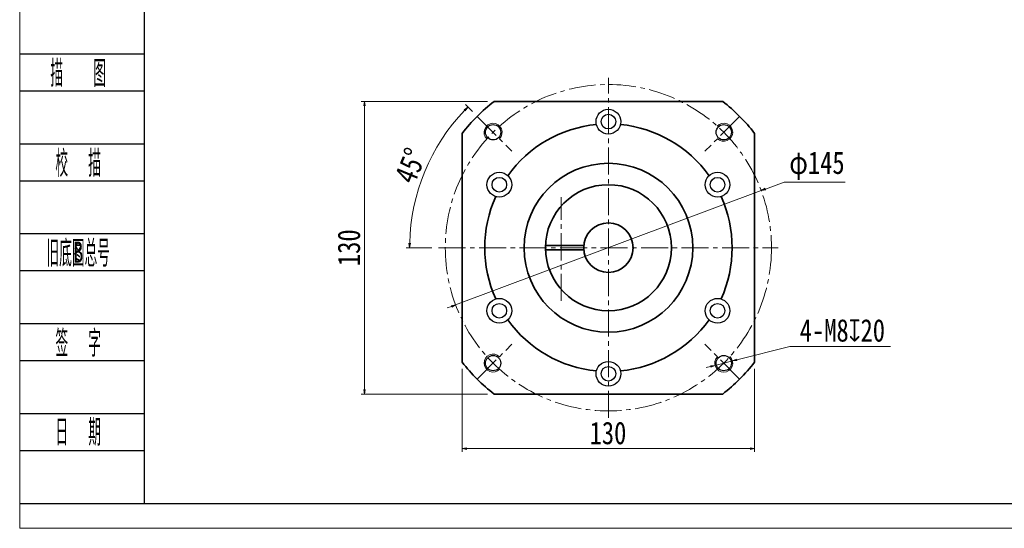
# Model space of a CAD drawing. Header units: millimetres. Extents: x -32 to 919, y -14 to 643.
# Tile 1 of 5: x -27 to 410, y -14 to 211. Entities that reach past the tile are written whole.
import ezdxf
from ezdxf.enums import TextEntityAlignment as Align

# ---------------------------------------------------------------- set-up
doc = ezdxf.new("R2010")
doc.units = ezdxf.units.MM
doc.linetypes.add('点画线', pattern=[18, 12, -2, 2, -2])
doc.layers.add('2细线层', color=4, linetype='Continuous')
doc.layers.add('6文字层', color=3, linetype='Continuous')
for name, color, linetype, lineweight in [('中心线层', 1, '点画线', 18), ('图框_外框线', 7, 'Continuous', 18), ('尺寸线层', 3, 'Continuous', 18), ('粗实线层', 7, 'Continuous', 35), ('细实线层', 7, 'Continuous', 18)]:
    doc.layers.add(name, color=color, linetype=linetype, lineweight=lineweight)
doc.styles.add('PC_TEXTSTYLE', font='ISOCP.SHX', dxfattribs={"width": 0.707, "bigfont": 'GBCBIG.SHX'})
doc.styles.get("Standard").update_dxf_attribs({"font": 'SimSun.ttf'})
doc.styles.add('宋体', font='SimSun.ttf', dxfattribs={"width": 0.8})
doc.dimstyles.new('A水平标注$0', dxfattribs={"dimtxt": 3.5, "dimasz": 2, "dimexe": 1.5, "dimexo": 3, "dimgap": 1.1, "dimtad": 1, "dimtoh": 1, "dimdec": 4, "dimdsep": 46, "dimtxsty": '宋体', "dimblk": 'OPEN', "dimcen": 3, "dimclrd": 3, "dimclre": 3, "dimclrt": 6, "dimadec": 0, "dimazin": 0, "dimtm": 1e-09, "dimtfac": 1, "dimtdec": 4, "dimtix": 1, "dimtmove": 0, "dimatfit": 3, "dimldrblk": 'OPEN', "dimfxl": 0, "dimlwd": 13, "dimlwe": 13, "dimarcsym": 0})
doc.dimstyles.new('D直径标注φ25', dxfattribs={"dimtxt": 3.5, "dimasz": 2, "dimexe": 1, "dimexo": 3, "dimtad": 1, "dimtoh": 1, "dimdec": 1, "dimdsep": 46, "dimtxsty": '宋体', "dimblk": 'OPEN', "dimcen": 3, "dimclrd": 3, "dimclre": 3, "dimclrt": 130, "dimadec": 0, "dimazin": 0, "dimtm": 1e-09, "dimtfac": 1, "dimtdec": 1, "dimtmove": 0, "dimatfit": 0, "dimldrblk": 'OPEN', "dimfxl": 0, "dimlwd": 13, "dimlwe": 13, "dimarcsym": 0})
doc.dimstyles.new('螺孔(M8-7H)', dxfattribs={"dimtxt": 3.5, "dimasz": 2, "dimexe": 1.25, "dimexo": 3, "dimtad": 1, "dimtoh": 1, "dimdec": 4, "dimdsep": 46, "dimtxsty": '宋体', "dimblk": 'OPEN', "dimcen": 3, "dimclrd": 3, "dimclre": 3, "dimclrt": 2, "dimadec": 0, "dimazin": 0, "dimtm": 1e-09, "dimtfac": 1, "dimtdec": 4, "dimtmove": 0, "dimatfit": 3, "dimldrblk": 'OPEN', "dimfxl": 0, "dimlwd": 9, "dimlwe": 9, "dimarcsym": 0})

# ---------------------------------------------------------------- blocks, each defined once
blk = doc.blocks.new('_Open')
at = {"color": 0, "linetype": 'ByBlock', "lineweight": -2}
for p, q in [((-1, 0.17), (0, 0)), ((-1, -0.17), (0, 0)), ((0, 0), (-1, 0))]:
    blk.add_line(p, q, dxfattribs=at)
blk = doc.blocks.new('*D27')
at = {"layer": 'Defpoints', "color": 0, "transparency": 16777216}
for p in [(183.65, 175.2), (126.03, 45.2), (183.65, 45.2)]:
    blk.add_point(p, dxfattribs=at)
at = {"layer": '尺寸线层', "color": 3, "lineweight": 13, "transparency": 16777216}
for p, q in [((180.65, 175.2), (124.53, 175.2)), ((126.03, 173.2), (126.03, 47.2)), ((180.65, 45.2), (124.53, 45.2))]:
    blk.add_line(p, q, dxfattribs=at)
at = {"layer": '尺寸线层', "color": 3, "lineweight": 13, "transparency": 16777216, "xscale": 2, "yscale": 2, "zscale": 2}
for p, rotation in [((126.03, 175.2), 89.99999999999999), ((126.03, 45.2), 270)]:
    blk.add_blockref('_Open', p, dxfattribs=dict(at, rotation=rotation))
at = {"layer": '尺寸线层', "color": 6, "transparency": 16777216, "insert": (119.14, 110.2), "char_height": 10, "attachment_point": 5, "rotation": 90, "style": '宋体', "bg_fill": 3, "box_fill_scale": 1.1, "bg_fill_color": 257, "bg_fill_transparency": 0}
blk.add_mtext('130', dxfattribs=at)
blk = doc.blocks.new('*D28')
at = {"layer": 'Defpoints', "color": 0, "transparency": 16777216}
for p in [(176.12, 168.53), (191.6, 153.06), (158.96, 110.2), (309.96, 110.2)]:
    blk.add_point(p, dxfattribs=at)
at = {"layer": '尺寸线层', "color": 3, "lineweight": 13, "transparency": 16777216}
for p, q in [((174, 170.65), (170.91, 173.74)), ((155.96, 110.2), (144.59, 110.2))]:
    blk.add_line(p, q, dxfattribs=at)
blk.add_arc((234.46, 110.2), 88.37, 136.2968, 178.7032, dxfattribs=at)
at = {"layer": '尺寸线层', "color": 3, "lineweight": 13, "transparency": 16777216, "xscale": 2, "yscale": 2, "zscale": 2}
for p, rotation in [((171.97, 172.68), 45.64838103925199), ((146.09, 110.2), 269.3516189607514)]:
    blk.add_blockref('_Open', p, dxfattribs=dict(at, rotation=rotation))
at = {"layer": '尺寸线层', "color": 6, "transparency": 16777216, "insert": (146.5, 146.63), "char_height": 10, "attachment_point": 5, "rotation": 67.5, "style": '宋体', "bg_fill": 3, "box_fill_scale": 1.1, "bg_fill_color": 257, "bg_fill_transparency": 0}
blk.add_mtext('45%%d', dxfattribs=at)
at = {"layer": 'Defpoints', "color": 0, "transparency": 16777216}
blk.add_point((152.82, 144.01), dxfattribs=at)
blk = doc.blocks.new('*D29')
at = {"layer": 'Defpoints', "color": 0, "transparency": 16777216}
for p in [(302.38, 135.56), (166.54, 84.83)]:
    blk.add_point(p, dxfattribs=at)
at = {"layer": '尺寸线层', "color": 3, "lineweight": 13, "transparency": 16777216}
for p, q in [((312.6, 139.38), (304.25, 136.26)), ((339.71, 139.38), (312.6, 139.38)), ((166.54, 84.83), (302.38, 135.56)), ((164.67, 84.13), (162.79, 83.43))]:
    blk.add_line(p, q, dxfattribs=at)
at = {"layer": '尺寸线层', "color": 3, "lineweight": 13, "transparency": 16777216, "xscale": 2, "yscale": 2, "zscale": 2}
for p, rotation in [((302.38, 135.56), 200.4781779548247), ((166.54, 84.83), 20.47817795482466)]:
    blk.add_blockref('_Open', p, dxfattribs=dict(at, rotation=rotation))
at = {"layer": '尺寸线层', "color": 130, "transparency": 16777216, "insert": (327.16, 146.6), "char_height": 10, "attachment_point": 5, "style": '宋体', "bg_fill": 3, "box_fill_scale": 1.1, "bg_fill_color": 257, "bg_fill_transparency": 0}
blk.add_mtext('φ145', dxfattribs=at)
blk = doc.blocks.new('*D33')
at = {"layer": 'Defpoints', "color": 0, "transparency": 16777216}
for p in [(169.46, 59.39), (299.46, 59.39), (299.46, 20.97)]:
    blk.add_point(p, dxfattribs=at)
at = {"layer": '尺寸线层', "color": 3, "lineweight": 13, "transparency": 16777216}
for p, q in [((169.46, 56.39), (169.46, 19.47)), ((299.46, 56.39), (299.46, 19.47)), ((171.46, 20.97), (297.46, 20.97))]:
    blk.add_line(p, q, dxfattribs=at)
at = {"layer": '尺寸线层', "color": 3, "lineweight": 13, "transparency": 16777216, "xscale": 2, "yscale": 2, "zscale": 2, "rotation": 180}
blk.add_blockref('_Open', (169.46, 20.97), dxfattribs=at)
at = {"layer": '尺寸线层', "color": 3, "lineweight": 13, "transparency": 16777216, "xscale": 2, "yscale": 2, "zscale": 2}
blk.add_blockref('_Open', (299.46, 20.97), dxfattribs=at)
at = {"layer": '尺寸线层', "color": 6, "transparency": 16777216, "insert": (234.27, 27.85), "char_height": 10, "attachment_point": 5, "style": '宋体', "bg_fill": 3, "box_fill_scale": 1.1, "bg_fill_color": 257, "bg_fill_transparency": 0}
blk.add_mtext('130', dxfattribs=at)
blk = doc.blocks.new('*D34')
at = {"color": 3, "lineweight": 9, "transparency": 16777216}
for p, q in [((315.09, 66.31), (291.54, 60.39)), ((359.84, 66.31), (315.09, 66.31)), ((279.91, 57.47), (277.97, 56.98)), ((281.84, 57.96), (289.6, 59.91))]:
    blk.add_line(p, q, dxfattribs=at)
at = {"layer": 'Defpoints', "color": 0, "transparency": 16777216}
for p in [(281.84, 57.96), (289.6, 59.91)]:
    blk.add_point(p, dxfattribs=at)
at = {"color": 3, "lineweight": 9, "transparency": 16777216, "xscale": 2, "yscale": 2, "zscale": 2}
for p, rotation in [((281.84, 57.96), 14.10512173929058), ((289.6, 59.91), 194.1051217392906)]:
    blk.add_blockref('_Open', p, dxfattribs=dict(at, rotation=rotation))
at = {"color": 2, "transparency": 16777216, "insert": (338.47, 73.42), "char_height": 10, "attachment_point": 5, "style": '宋体', "bg_fill": 3, "box_fill_scale": 1.1, "bg_fill_color": 257, "bg_fill_transparency": 0}
blk.add_mtext('4-M8{\\famgdt|b0|i0|c0|p0;x}{20}', dxfattribs=at)

msp = doc.modelspace()

# ---------------------------------------------------------------- linework, layer by layer
for centre, radius in [((234.45906, 166.19669), 5.5), ((234.45906, 166.19669), 3.25), ((183.19382, 161.46193), 3.4), ((285.7243, 161.46193), 3.4), ((185.96164, 138.19669), 5.5), ((185.96164, 138.19669), 3.25), ((282.95649, 138.19669), 5.5), ((282.95649, 138.19669), 3.25), ((185.96164, 82.19669), 5.5), ((282.95649, 82.19669), 5.5), ((185.96164, 82.19669), 3.25), ((282.95649, 82.19669), 3.25), ((183.19382, 58.93145), 3.4), ((285.7243, 58.93145), 3.4), ((234.45906, 54.19669), 5.5), ((234.45906, 54.19669), 3.25)]:
    msp.add_circle(centre, radius)
at = {"layer": '2细线层'}
for p, q in [((-26.86949, 196.34078), (28.12893, 196.34078)), ((-26.86949, 179.89642), (28.12893, 179.89642)), ((-26.86949, 156.40447), (28.12893, 156.40447)), ((-26.86949, 139.96011), (28.12893, 139.96011)), ((-26.86949, 116.46817), (28.12893, 116.46817)), ((-26.86949, 100.02381), (28.12893, 100.02381)), ((-26.86949, 76.53186), (28.12893, 76.53186)), ((-26.86949, 60.0875), (28.12893, 60.0875)), ((-26.86949, 36.59555), (28.12893, 36.59555)), ((-26.86949, 20.15119), (28.12893, 20.15119)), ((-26.86949, -3.34076), (28.12893, -3.34076))]:
    msp.add_line(p, q, dxfattribs=at)
at = {"layer": '中心线层'}
for p, q in [((234.45906, 34.69669), (234.45906, 185.69669)), ((176.12275, 168.533), (191.5981, 153.05765)), ((292.79537, 168.533), (277.32002, 153.05765)), ((158.95906, 110.19669), (309.95906, 110.19669)), ((176.12275, 51.86038), (191.5981, 67.33573)), ((292.79537, 51.86038), (277.32002, 67.33573))]:
    msp.add_line(p, q, dxfattribs=at)
msp.add_circle((234.45906, 110.19669), 72.5, dxfattribs=at)
at = {"layer": '图框_外框线', "color": 3}
msp.add_lwpolyline([(-27.2442, -14.41538), (903.0243, -14.41538), (903.0243, 643.41734), (-27.2442, 643.41734)], close=True, dxfattribs=at)
at = {"layer": '图框_外框线', "color": 3, "lineweight": 25}
msp.add_lwpolyline([(28.12893, -3.34076), (891.94967, -3.34076), (891.94967, 632.34272), (28.12893, 632.34272)], close=True, dxfattribs=at)
at = {"layer": '粗实线层'}
for points in [[(183.65306, 175.19669), (285.26507, 175.19669)], [(169.45906, 59.39068), (169.45906, 161.00269)], [(299.45906, 161.00269), (299.45906, 59.39068)], [(285.26507, 45.19669), (183.65306, 45.19669)]]:
    msp.add_lwpolyline(points, dxfattribs=at)
msp.add_circle((234.45906, 110.19669), 37.5, dxfattribs=at)
for radius, start, end in [(82.5, 128.0122795, 141.9877205), (82.5, 38.0122795, 51.9877205), (55, 95.5857592, 144.4142408), (55, 35.5857592, 84.4142408), (55, 155.5857592, 204.4142408), (55, 335.5857592, 24.4142408), (55, 215.5857592, 264.4142408), (55, 275.5857592, 324.4142408), (82.5, 218.0122795, 231.9877205), (82.5, 308.0122795, 321.9877205)]:
    msp.add_arc((234.45906, 110.19669), radius, start, end, dxfattribs=at)
at = {"layer": '细实线层'}
for centre, start, end in [((183.19382, 161.46193), 315, 226.5807738), ((285.7243, 161.46193), 225, 136.5807738), ((183.19382, 58.93145), 45, 316.5807738), ((285.7243, 58.93145), 135, 46.5807738)]:
    msp.add_arc(centre, 4, start, end, dxfattribs=at)

# ---------------------------------------------------------------- texts
at = {"layer": '6文字层', "color": 3, "style": 'PC_TEXTSTYLE'}
for s, width, p in [('描   图', 0.6667, (-1.23601, 188.1186)), ('校  描', 0.667, (-1.23601, 148.18229)), ('旧底图总号', 0.667, (-1.23601, 108.24599)), ('签  字', 0.667, (-1.23601, 68.30968)), ('日  期', 0.667, (-1.22136, 28.60783))]:
    msp.add_text(s, height=11.745973, dxfattribs=dict(at, width=width)).set_placement(p, align=Align.MIDDLE)
at = {"layer": '6文字层', "width": 0.707}
msp.add_text('B', height=9.39678, dxfattribs=at).set_placement((-1.23601, 108.24599), align=Align.MIDDLE)

# ---------------------------------------------------------------- next in the draw order: dimensions: what is measured, and where the dimension line sits
at = {"layer": '尺寸线层'}
dim = msp.add_linear_dim(base=(126.0273, 45.19669), p1=(183.65306, 175.19669), p2=(183.65306, 45.19669), angle=270, dimstyle='A水平标注$0', override={"dimtxt": 10, "dimgap": 2, "dimblk": 'Open', "dimtfill": 1, "dimtfillclr": 256}, dxfattribs=at)
dim.commit()
dim.dimension.update_dxf_attribs({"geometry": '*D27', "text_midpoint": (126.0273, 110.19669), "dimtype": 160})

# ---------------------------------------------------------------- next in the draw order: dimensions: what is measured, and where the dimension line sits
dim = msp.add_angular_dim_2l(base=(152.81644, 144.01417), line1=((158.95906, 110.19669), (309.95906, 110.19669)), line2=((176.12275, 168.533), (191.5981, 153.05765)), dimstyle='A水平标注$0', override={"dimtxt": 10, "dimgap": 2, "dimblk": 'Open', "dimtfill": 1, "dimtfillclr": 256}, dxfattribs=at)
dim.commit()
dim.dimension.update_dxf_attribs({"geometry": '*D28', "text_midpoint": (146.50412, 146.62882)})
dim = msp.add_linear_dim(base=(299.45906, 20.96533), p1=(169.45906, 59.39068), p2=(299.45906, 59.39068), dimstyle='A水平标注$0', override={"dimtxt": 10, "dimgap": 2, "dimblk": 'Open', "dimtfill": 1, "dimtfillclr": 256}, dxfattribs=at)
dim.commit()
dim.dimension.update_dxf_attribs({"geometry": '*D33', "text_midpoint": (234.27194, 20.96533), "dimtype": 160})

# ---------------------------------------------------------------- next in the draw order: dimensions: what is measured, and where the dimension line sits
dim = msp.add_diameter_dim_2p(p1=(281.8449, 57.95664), p2=(289.60371, 59.90625), text='4-M<>{\\famgdt|b0|i0|c0|p0;x}{20}', dimstyle='螺孔(M8-7H)', override={"dimtxt": 10, "dimgap": 2, "dimtad": 1, "dimtih": 0, "dimtoh": 1, "dimdec": 4, "dimlfac": 1, "dimpost": '<>', "dimcen": 0, "dimse1": 0, "dimse2": 0, "dimsd1": 0, "dimsd2": 0, "dimtix": 0, "dimtofl": 1, "dimatfit": 3, "dimtvp": 0.1})
dim.commit()
dim.dimension.update_dxf_attribs({"geometry": '*D34', "text_midpoint": (315.08931, 66.31022), "dimtype": 163})
dim = msp.add_diameter_dim_2p(p1=(166.54066, 84.83252), p2=(302.37746, 135.56086), dimstyle='D直径标注φ25', override={"dimtxt": 10, "dimgap": 2, "dimpost": 'φ<>'}, dxfattribs=at)
dim.commit()
dim.dimension.update_dxf_attribs({"geometry": '*D29', "text_midpoint": (327.15555, 139.37731), "dimtype": 163})

# ---------------------------------------------------------------- next in the draw order: linework, layer by layer
at = {"layer": '中心线层'}
msp.add_line((213.47694, 86.59084), (213.47694, 132.63737), dxfattribs=at)
at = {"layer": '粗实线层'}
for p, q in [((206.45906, 111.19669), (223.50461, 111.19669)), ((206.45906, 109.19669), (223.50461, 109.19669))]:
    msp.add_line(p, q, dxfattribs=at)
for radius in [28, 11]:
    msp.add_circle((234.45906, 110.19669), radius, dxfattribs=at)

doc.saveas('drawing.dxf')
